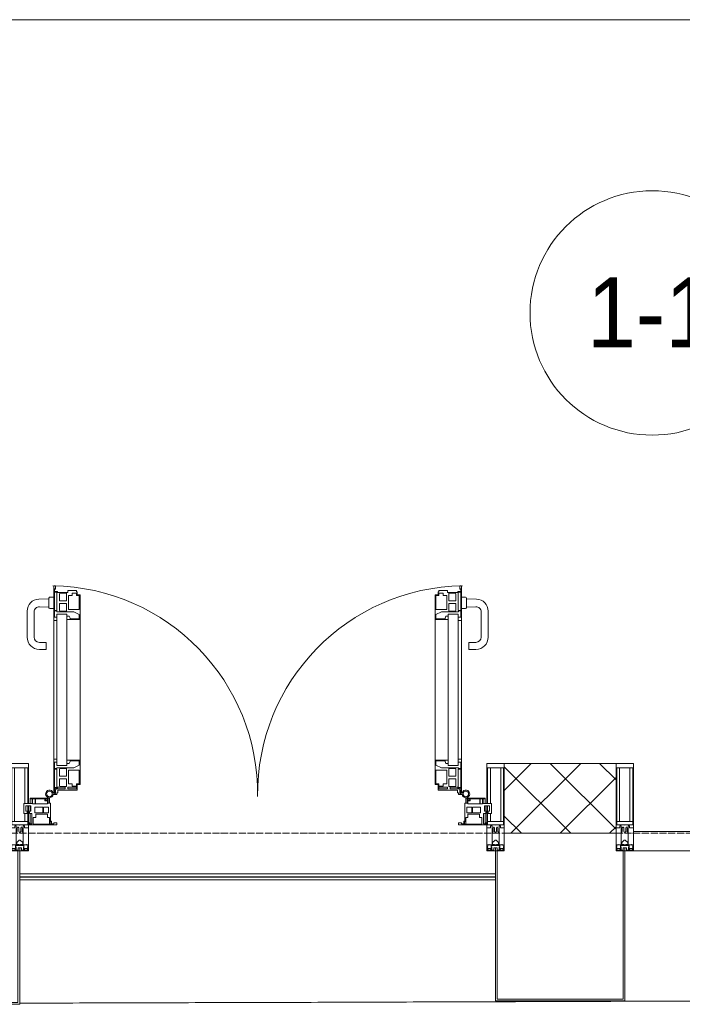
# Model space of a CAD drawing. Header units: millimetres. Extents: x 5617 to 106049, y 7718 to 209339.
# Tile 48 of 63: x 55571 to 57469, y 14910 to 17730. Entities that reach past the tile are written whole.
import ezdxf

# ---------------------------------------------------------------- set-up
doc = ezdxf.new("R2010")
doc.units = ezdxf.units.MM
doc.linetypes.add('ADSK_Линия сетки', pattern=[25, 20, -2.5, 0, -2.5])
for name, color, linetype, lineweight in [('Двери', 7, 'Continuous', 18), ('Импосты витража', 7, 'Continuous', 18), ('Колонны', 7, 'Continuous', 18), ('Марки помещений', 7, 'Continuous', 20), ('Ограждение', 7, 'Continuous', 18), ('Оси', 7, 'Continuous', 9), ('Панели витража', 7, 'Continuous', 18), ('Поручни', 7, 'Continuous', 18), ('Стены разрез', 7, 'Continuous', 40), ('Форма', 7, 'Continuous', 18), ('Элементы узлов', 7, 'Continuous', 18)]:
    doc.layers.add(name, color=color, linetype=linetype, lineweight=lineweight)
doc.styles.add('Arial_3', font='arial.ttf', dxfattribs={"width": 0.9, "height": 200})

# ---------------------------------------------------------------- blocks, each defined once
blk = doc.blocks.new('System Panel - A_PAN_Glass-7508020-МКСС_К4_L18_61_500_')
at = {"layer": 'Панели витража', "color": 253, "lineweight": 5, "true_color": 0xaaaaaa}
for p, q in [((656.25, 55), (-656.25, 55)), ((-656.25, 55), (-656.25, 0)), ((656.25, 0), (656.25, 55)), ((-656.25, 0), (656.25, 0))]:
    blk.add_line(p, q, dxfattribs=at)
blk = doc.blocks.new('A_PAN_ALU_Door_Double - EXT_1_Double_EQ-7506763-МКСС_К4_L18_61_500_')
at = {"layer": 'Двери', "color": 253, "lineweight": 5, "true_color": 0xaaaaaa}
for p, q in [((-575.1, -160.7), (-585.4, -160.7)), ((-583.7, -164.2), (-583.7, -262.2)), ((-581.6, -179.2), (-581.6, -164.2)), ((-581.6, -164.2), (-578.6, -164.2)), ((-578.6, -164.2), (-578.6, -174.5)), ((-575.1, -165.6), (-575.1, -160.7)), ((-572.4, -165.6), (-575.1, -165.6)), ((-572.4, -173.3), (-572.4, -165.6)), ((572.4, -165.6), (575.1, -165.6)), ((572.4, -173.3), (572.4, -165.6)), ((575.1, -160.7), (585.4, -160.7)), ((575.1, -165.6), (575.1, -160.7)), ((581.6, -164.2), (578.6, -164.2)), ((578.6, -164.2), (578.6, -174.5)), ((581.6, -179.2), (581.6, -164.2)), ((583.7, -164.2), (583.7, -262.2)), ((-572.9, -179.2), (-581.6, -179.2)), ((-581.6, -233.4), (-581.6, -180.9)), ((-581.6, -180.9), (-574.6, -180.9)), ((-575.5, -177.5), (-551.3, -177.5)), ((-574.6, -180.9), (-574.6, -233.4)), ((-572.9, -182.2), (-572.9, -179.2)), ((-551.3, -182.2), (-572.9, -182.2)), ((-517.1, -173.3), (-572.4, -173.3)), ((-567.6, -186.7), (-566.1, -184)), ((-567.6, -205.7), (-567.6, -186.7)), ((-566.1, -184), (-547.7, -184)), ((-551.3, -177.5), (-551.3, -182.2)), ((-547.7, -184), (-547.7, -205.7)), ((-543.6, -182.2), (-543.6, -176.7)), ((-543.6, -176.7), (-518.6, -176.7)), ((-518.6, -182.2), (-543.6, -182.2)), ((-541.3, -230.6), (-541.3, -191)), ((-541.3, -191), (-531.2, -191)), ((-531.2, -191), (-531.2, -184.4)), ((-531.2, -184.4), (-518.8, -184.4)), ((-518.8, -184.4), (-518.8, -191)), ((-518.8, -191), (-510.6, -191)), ((-518.6, -176.7), (-518.6, -182.2)), ((-517.1, -189.3), (-517.1, -173.3)), ((-508.2, -189.3), (-517.1, -189.3)), ((-510.6, -191), (-510.6, -230.6)), ((-508.2, -259.2), (-508.2, -189.3)), ((508.2, -189.3), (517.1, -189.3)), ((508.2, -259.2), (508.2, -189.3)), ((510.6, -191), (510.6, -230.6)), ((518.8, -191), (510.6, -191)), ((517.1, -173.3), (572.4, -173.3)), ((517.1, -189.3), (517.1, -173.3)), ((518.6, -176.7), (518.6, -182.2)), ((543.6, -176.7), (518.6, -176.7)), ((518.6, -182.2), (543.6, -182.2)), ((518.8, -184.4), (518.8, -191)), ((531.2, -184.4), (518.8, -184.4)), ((531.2, -191), (531.2, -184.4)), ((541.3, -191), (531.2, -191)), ((541.3, -230.6), (541.3, -191)), ((543.6, -182.2), (543.6, -176.7)), ((547.7, -184), (547.7, -205.7)), ((566.1, -184), (547.7, -184)), ((551.3, -177.5), (551.3, -182.2)), ((575.5, -177.5), (551.3, -177.5)), ((551.3, -182.2), (572.9, -182.2)), ((567.6, -186.7), (566.1, -184)), ((567.6, -205.7), (567.6, -186.7)), ((572.9, -179.2), (581.6, -179.2)), ((572.9, -182.2), (572.9, -179.2)), ((574.6, -180.9), (574.6, -233.4)), ((581.6, -180.9), (574.6, -180.9)), ((581.6, -233.4), (581.6, -180.9)), ((-547.7, -205.7), (-567.6, -205.7)), ((-567.6, -232.6), (-567.6, -213.6)), ((-567.6, -213.6), (-547.7, -213.6)), ((-547.7, -213.6), (-547.7, -235.3)), ((547.7, -205.7), (567.6, -205.7)), ((567.6, -213.6), (547.7, -213.6)), ((547.7, -213.6), (547.7, -235.3)), ((567.6, -232.6), (567.6, -213.6)), ((-583.7, -244.2), (-583.7, -677.3)), ((-574.6, -233.4), (-581.6, -233.4)), ((-581.6, -253.1), (-581.6, -235.1)), ((-581.6, -235.1), (-575.4, -235.1)), ((-574.6, -253.1), (-581.6, -253.1)), ((-575.4, -235.1), (-575.4, -237.1)), ((-575.4, -237.1), (-526.4, -237.1)), ((-574.6, -244.2), (-546, -244.2)), ((-574.6, -244.2), (-574.6, -677.3)), ((-574.6, -262.2), (-574.6, -253.1)), ((-566.1, -235.3), (-567.6, -232.6)), ((-547.7, -235.3), (-566.1, -235.3)), ((-546, -677.3), (-546, -244.2)), ((-539.3, -249.6), (-546, -249.6)), ((-546, -249.6), (-546, -259.2)), ((-510.6, -230.6), (-541.3, -230.6)), ((-537.1, -255.7), (-539.3, -249.6)), ((-526.4, -237.1), (-510.6, -244.7)), ((-510.6, -244.7), (-510.6, -257.7)), ((510.6, -230.6), (541.3, -230.6)), ((526.4, -237.1), (510.6, -244.7)), ((510.6, -244.7), (510.6, -257.7)), ((575.4, -237.1), (526.4, -237.1)), ((537.1, -255.7), (539.3, -249.6)), ((539.3, -249.6), (546, -249.6)), ((546, -677.3), (546, -244.2)), ((574.6, -244.2), (546, -244.2)), ((546, -249.6), (546, -259.2)), ((547.7, -235.3), (566.1, -235.3)), ((566.1, -235.3), (567.6, -232.6)), ((574.6, -233.4), (581.6, -233.4)), ((574.6, -244.2), (574.6, -677.3)), ((574.6, -253.1), (581.6, -253.1)), ((574.6, -262.2), (574.6, -253.1)), ((575.4, -235.1), (575.4, -237.1)), ((581.6, -235.1), (575.4, -235.1)), ((581.6, -253.1), (581.6, -235.1)), ((583.7, -244.2), (583.7, -677.3)), ((-583.7, -262.2), (-574.6, -262.2)), ((-546, -259.2), (-508.2, -259.2)), ((-537.1, -257.7), (-537.1, -255.7)), ((-510.6, -257.7), (-537.1, -257.7)), ((-508.2, -662.3), (-508.2, -259.2)), ((546, -259.2), (508.2, -259.2)), ((508.2, -662.3), (508.2, -259.2)), ((510.6, -257.7), (537.1, -257.7)), ((537.1, -257.7), (537.1, -255.7)), ((583.7, -262.2), (574.6, -262.2)), ((-574.6, -659.3), (-583.7, -659.3)), ((-583.7, -659.3), (-583.7, -758.9)), ((-574.6, -659.3), (-583.7, -659.3)), ((-583.7, -659.3), (-583.7, -758.9)), ((-581.6, -686.5), (-581.6, -668.4)), ((-581.6, -668.4), (-574.6, -668.4)), ((-581.6, -686.5), (-581.6, -668.4)), ((-581.6, -668.4), (-574.6, -668.4)), ((-574.6, -668.4), (-574.6, -659.3)), ((-574.6, -668.4), (-574.6, -659.3)), ((-508.2, -662.3), (-546, -662.3)), ((-546, -662.3), (-546, -672)), ((-508.2, -662.3), (-546, -662.3)), ((-546, -662.3), (-546, -672)), ((-546, -672), (-539.3, -672)), ((-546, -672), (-539.3, -672)), ((-539.3, -672), (-537.1, -665.9)), ((-539.3, -672), (-537.1, -665.9)), ((-537.1, -665.9), (-537.1, -663.8)), ((-537.1, -663.8), (-510.6, -663.8)), ((-537.1, -665.9), (-537.1, -663.8)), ((-537.1, -663.8), (-510.6, -663.8)), ((-510.6, -663.8), (-510.6, -676.8)), ((-510.6, -663.8), (-510.6, -676.8)), ((-508.2, -732.3), (-508.2, -662.3)), ((-508.2, -732.3), (-508.2, -662.3)), ((508.2, -662.3), (546, -662.3)), ((508.2, -732.3), (508.2, -662.3)), ((508.2, -662.3), (546, -662.3)), ((508.2, -732.3), (508.2, -662.3)), ((510.6, -663.8), (510.6, -676.8)), ((537.1, -663.8), (510.6, -663.8)), ((510.6, -663.8), (510.6, -676.8)), ((537.1, -663.8), (510.6, -663.8)), ((537.1, -665.9), (537.1, -663.8)), ((537.1, -665.9), (537.1, -663.8)), ((539.3, -672), (537.1, -665.9)), ((539.3, -672), (537.1, -665.9)), ((546, -672), (539.3, -672)), ((546, -672), (539.3, -672)), ((546, -662.3), (546, -672)), ((546, -662.3), (546, -672)), ((574.6, -659.3), (583.7, -659.3)), ((574.6, -668.4), (574.6, -659.3)), ((574.6, -659.3), (583.7, -659.3)), ((574.6, -668.4), (574.6, -659.3)), ((581.6, -668.4), (574.6, -668.4)), ((581.6, -668.4), (574.6, -668.4)), ((581.6, -686.5), (581.6, -668.4)), ((581.6, -686.5), (581.6, -668.4)), ((583.7, -659.3), (583.7, -758.9)), ((583.7, -659.3), (583.7, -758.9)), ((-575.4, -686.5), (-581.6, -686.5)), ((-575.4, -686.5), (-581.6, -686.5)), ((-581.6, -740.6), (-581.6, -688.2)), ((-581.6, -688.2), (-574.6, -688.2)), ((-581.6, -740.6), (-581.6, -688.2)), ((-581.6, -688.2), (-574.6, -688.2)), ((-526.4, -684.5), (-575.4, -684.5)), ((-575.4, -684.5), (-575.4, -686.5)), ((-526.4, -684.5), (-575.4, -684.5)), ((-575.4, -684.5), (-575.4, -686.5)), ((-574.6, -677.3), (-546, -677.3)), ((-574.6, -688.2), (-574.6, -740.6)), ((-574.6, -688.2), (-574.6, -740.6)), ((-567.6, -688.9), (-566.1, -686.3)), ((-567.6, -688.9), (-566.1, -686.3)), ((-567.6, -708), (-567.6, -688.9)), ((-567.6, -708), (-567.6, -688.9)), ((-566.1, -686.3), (-547.7, -686.3)), ((-566.1, -686.3), (-547.7, -686.3)), ((-547.7, -686.3), (-547.7, -708)), ((-547.7, -686.3), (-547.7, -708)), ((-541.3, -730.5), (-541.3, -691)), ((-541.3, -691), (-510.6, -691)), ((-541.3, -730.5), (-541.3, -691)), ((-541.3, -691), (-510.6, -691)), ((-510.6, -676.8), (-526.4, -684.5)), ((-510.6, -676.8), (-526.4, -684.5)), ((-510.6, -691), (-510.6, -730.6)), ((-510.6, -691), (-510.6, -730.6)), ((510.6, -676.8), (526.4, -684.5)), ((510.6, -676.8), (526.4, -684.5)), ((541.3, -691), (510.6, -691)), ((510.6, -691), (510.6, -730.6)), ((541.3, -691), (510.6, -691)), ((510.6, -691), (510.6, -730.6)), ((526.4, -684.5), (575.4, -684.5)), ((526.4, -684.5), (575.4, -684.5)), ((541.3, -730.5), (541.3, -691)), ((541.3, -730.5), (541.3, -691)), ((574.6, -677.3), (546, -677.3)), ((547.7, -686.3), (547.7, -708)), ((566.1, -686.3), (547.7, -686.3)), ((547.7, -686.3), (547.7, -708)), ((566.1, -686.3), (547.7, -686.3)), ((567.6, -688.9), (566.1, -686.3)), ((567.6, -688.9), (566.1, -686.3)), ((567.6, -708), (567.6, -688.9)), ((567.6, -708), (567.6, -688.9)), ((581.6, -688.2), (574.6, -688.2)), ((574.6, -688.2), (574.6, -740.6)), ((581.6, -688.2), (574.6, -688.2)), ((574.6, -688.2), (574.6, -740.6)), ((575.4, -684.5), (575.4, -686.5)), ((575.4, -684.5), (575.4, -686.5)), ((575.4, -686.5), (581.6, -686.5)), ((575.4, -686.5), (581.6, -686.5)), ((581.6, -740.6), (581.6, -688.2)), ((581.6, -740.6), (581.6, -688.2)), ((-547.7, -708), (-567.6, -708)), ((-547.7, -708), (-567.6, -708)), ((-567.6, -734.8), (-567.6, -715.8)), ((-567.6, -715.8), (-547.7, -715.8)), ((-567.6, -734.8), (-567.6, -715.8)), ((-567.6, -715.8), (-547.7, -715.8)), ((-547.7, -715.8), (-547.7, -737.5)), ((-547.7, -715.8), (-547.7, -737.5)), ((-531.2, -730.5), (-541.3, -730.5)), ((-531.2, -730.5), (-541.3, -730.5)), ((-531.2, -737.1), (-531.2, -730.5)), ((-531.2, -737.1), (-531.2, -730.5)), ((-510.6, -730.6), (-518.8, -730.6)), ((-518.8, -730.6), (-518.8, -737.1)), ((-510.6, -730.6), (-518.8, -730.6)), ((-518.8, -730.6), (-518.8, -737.1)), ((-517.1, -741.8), (-517.1, -732.3)), ((-517.1, -732.3), (-508.2, -732.3)), ((-517.1, -741.8), (-517.1, -732.3)), ((-517.1, -732.3), (-508.2, -732.3)), ((517.1, -732.3), (508.2, -732.3)), ((517.1, -732.3), (508.2, -732.3)), ((510.6, -730.6), (518.8, -730.6)), ((510.6, -730.6), (518.8, -730.6)), ((517.1, -741.8), (517.1, -732.3)), ((517.1, -741.8), (517.1, -732.3)), ((518.8, -730.6), (518.8, -737.1)), ((518.8, -730.6), (518.8, -737.1)), ((531.2, -730.5), (541.3, -730.5)), ((531.2, -737.1), (531.2, -730.5)), ((531.2, -730.5), (541.3, -730.5)), ((531.2, -737.1), (531.2, -730.5)), ((547.7, -708), (567.6, -708)), ((547.7, -708), (567.6, -708)), ((567.6, -715.8), (547.7, -715.8)), ((547.7, -715.8), (547.7, -737.5)), ((567.6, -715.8), (547.7, -715.8)), ((547.7, -715.8), (547.7, -737.5)), ((567.6, -734.8), (567.6, -715.8)), ((567.6, -734.8), (567.6, -715.8)), ((-583.7, -758.9), (-578.6, -758.9)), ((-583.7, -758.9), (-578.6, -758.9)), ((-574.6, -740.6), (-581.6, -740.6)), ((-574.6, -740.6), (-581.6, -740.6)), ((-581.6, -750.3), (-581.6, -742.3)), ((-581.6, -742.3), (-572.9, -742.3)), ((-581.6, -750.3), (-581.6, -742.3)), ((-581.6, -742.3), (-572.9, -742.3)), ((-579.8, -750.3), (-581.6, -750.3)), ((-579.8, -750.3), (-581.6, -750.3)), ((-578.6, -748.9), (-579.8, -748.9)), ((-579.8, -748.9), (-579.8, -750.3)), ((-578.6, -748.9), (-579.8, -748.9)), ((-579.8, -748.9), (-579.8, -750.3)), ((-578.6, -758.9), (-578.6, -748.9)), ((-578.6, -758.9), (-578.6, -748.9)), ((-572.9, -742.3), (-572.9, -739.3)), ((-572.9, -739.3), (-543.6, -739.3)), ((-572.9, -742.3), (-572.9, -739.3)), ((-572.9, -739.3), (-543.6, -739.3)), ((-566.1, -737.5), (-567.6, -734.8)), ((-566.1, -737.5), (-567.6, -734.8)), ((-547.7, -737.5), (-566.1, -737.5)), ((-547.7, -737.5), (-566.1, -737.5)), ((-543.6, -739.3), (-543.6, -744.8)), ((-543.6, -739.3), (-543.6, -744.8)), ((-543.6, -744.8), (-518.6, -744.8)), ((-543.6, -744.8), (-518.6, -744.8)), ((-518.8, -737.1), (-531.2, -737.1)), ((-518.8, -737.1), (-531.2, -737.1)), ((-518.6, -744.8), (-518.6, -741.8)), ((-518.6, -741.8), (-517.1, -741.8)), ((-518.6, -744.8), (-518.6, -741.8)), ((-518.6, -741.8), (-517.1, -741.8)), ((518.6, -741.8), (517.1, -741.8)), ((518.6, -741.8), (517.1, -741.8)), ((518.6, -744.8), (518.6, -741.8)), ((518.6, -744.8), (518.6, -741.8)), ((543.6, -744.8), (518.6, -744.8)), ((543.6, -744.8), (518.6, -744.8)), ((518.8, -737.1), (531.2, -737.1)), ((518.8, -737.1), (531.2, -737.1)), ((543.6, -739.3), (543.6, -744.8)), ((572.9, -739.3), (543.6, -739.3)), ((543.6, -739.3), (543.6, -744.8)), ((572.9, -739.3), (543.6, -739.3)), ((547.7, -737.5), (566.1, -737.5)), ((547.7, -737.5), (566.1, -737.5)), ((566.1, -737.5), (567.6, -734.8)), ((566.1, -737.5), (567.6, -734.8)), ((572.9, -742.3), (572.9, -739.3)), ((572.9, -742.3), (572.9, -739.3)), ((581.6, -742.3), (572.9, -742.3)), ((581.6, -742.3), (572.9, -742.3)), ((574.6, -740.6), (581.6, -740.6)), ((574.6, -740.6), (581.6, -740.6)), ((578.6, -748.9), (579.8, -748.9)), ((578.6, -758.9), (578.6, -748.9)), ((578.6, -748.9), (579.8, -748.9)), ((578.6, -758.9), (578.6, -748.9)), ((583.7, -758.9), (578.6, -758.9)), ((583.7, -758.9), (578.6, -758.9)), ((579.8, -748.9), (579.8, -750.3)), ((579.8, -748.9), (579.8, -750.3)), ((579.8, -750.3), (581.6, -750.3)), ((579.8, -750.3), (581.6, -750.3)), ((581.6, -750.3), (581.6, -742.3)), ((581.6, -750.3), (581.6, -742.3))]:
    blk.add_line(p, q, dxfattribs=at)
at = {"layer": 'Двери', "lineweight": 5}
for p, q in [((-625.1, -576.5), (-605.1, -576.5)), ((-605.1, -576.5), (-605.1, -596.5)), ((625.1, -576.5), (605.1, -576.5)), ((605.1, -576.5), (605.1, -596.5)), ((-660.1, -685.7), (-660.1, -611.5)), ((-640.1, -611.5), (-640.1, -683.8)), ((-605.1, -596.5), (-625.1, -596.5)), ((605.1, -596.5), (625.1, -596.5)), ((640.1, -611.5), (640.1, -683.8)), ((660.1, -685.7), (660.1, -611.5)), ((-624.5, -698.8), (-597.6, -697.7)), ((-597.6, -723.5), (-597.6, -696)), ((-595.1, -693.5), (-583.6, -693.5)), ((595.1, -693.5), (583.6, -693.5)), ((597.6, -723.5), (597.6, -696)), ((624.5, -698.8), (597.6, -697.7)), ((-597.6, -721.7), (-626.4, -720.7)), ((-583.6, -726), (-595.1, -726)), ((583.6, -726), (595.1, -726)), ((597.6, -721.7), (626.4, -720.7))]:
    blk.add_line(p, q, dxfattribs=at)
at = {"layer": 'Двери', "color": 253, "lineweight": 5, "true_color": 0xaaaaaa}
for centre, radius, start, end in [((-596.2, -162.7), 11, 9.9716, 343.953), ((-596.2, -162.6), 8, 90, 270), ((-596.2, -162.6), 8, 270, 90), ((-583.7, -166.3), 2.03, 90, 163.9279), ((583.7, -166.3), 2.03, 16.0721, 90), ((596.2, -162.7), 11, 196.047, 170.0284), ((596.2, -162.6), 8, 90, 270), ((596.2, -162.6), 8, 270, 90), ((-575.5, -174.5), 3, 180, 270), ((575.5, -174.5), 3, 270, 0)]:
    blk.add_arc(centre, radius, start, end, dxfattribs=at)
at = {"layer": 'Двери', "color": 254, "lineweight": 5, "true_color": 0xd4d4d4}
for centre, start, end in [((-596.2, -162.6), 270.9387, 0.704), ((596.2, -162.6), 179.296, 269.0613)]:
    blk.add_arc(centre, 596.2, start, end, dxfattribs=at)
at = {"layer": 'Двери', "lineweight": 5}
for centre, radius, start, end in [((-625.1, -611.5), 35, 90, 180), ((625.1, -611.5), 35, 0, 90), ((-625.1, -611.5), 15, 90, 180), ((625.1, -611.5), 15, 0, 90), ((-625.1, -685.7), 35, 180, 267.8055), ((-625.1, -683.8), 15, 180, 272.1944), ((-595.1, -696), 2.5, 90, 180), ((595.1, -696), 2.5, 0, 90), ((625.1, -683.8), 15, 267.8056, 0), ((625.1, -685.7), 35, 272.1945, 0), ((-595.1, -723.5), 2.5, 180, 270), ((595.1, -723.5), 2.5, 270, 0)]:
    blk.add_arc(centre, radius, start, end, dxfattribs=at)
at = {"layer": 'Панели витража', "color": 253, "lineweight": 5, "true_color": 0xaaaaaa}
for p, q in [((-654.3, -79.5), (-654.3, -74.5)), ((-654.3, -74.5), (-575.3, -74.5)), ((-652.8, -79.5), (-654.3, -79.5)), ((-652.8, -76.7), (-652.8, -79.5)), ((-646.3, -76.7), (-652.8, -76.7)), ((-651.2, -76.7), (-651.2, -106.6)), ((-646.3, -106.6), (-646.3, -76.7)), ((-592, -76.3), (-642.4, -76.3)), ((-642.4, -76.3), (-642.4, -95.5)), ((-596.2, -95.5), (-596.2, -76.2)), ((-595, -83.1), (-592, -83.1)), ((-595, -88.2), (-595, -83.1)), ((-592, -83.1), (-592, -76.3)), ((-590.3, -76.5), (-590.3, -84.8)), ((-583.9, -76.5), (-590.3, -76.5)), ((-583.9, -79.5), (-583.9, -76.5)), ((-575.3, -79.5), (-583.9, -79.5)), ((-575.3, -74.5), (-575.3, -79.5)), ((575.3, -74.5), (654.3, -74.5)), ((575.3, -79.5), (575.3, -74.5)), ((583.9, -79.5), (575.3, -79.5)), ((583.9, -76.5), (583.9, -79.5)), ((590.3, -76.5), (583.9, -76.5)), ((590.3, -84.8), (590.3, -76.5)), ((592, -76.3), (592, -83.1)), ((642.4, -76.3), (592, -76.3)), ((592, -83.1), (595, -83.1)), ((595, -83.1), (595, -88.2)), ((596.2, -76.2), (596.2, -95.5)), ((642.4, -95.5), (642.4, -76.3)), ((646.3, -76.7), (646.3, -106.6)), ((652.8, -76.7), (646.3, -76.7)), ((651.2, -106.6), (651.2, -76.7)), ((652.8, -79.5), (652.8, -76.7)), ((654.3, -79.5), (652.8, -79.5)), ((654.3, -74.5), (654.3, -79.5)), ((-669.2, -106.6), (-660.2, -106.6)), ((-669.2, -135.1), (-669.2, -106.6)), ((-660.2, -106.6), (-660.2, -110.1)), ((-660.2, -110.1), (-653.3, -110.1)), ((-653.3, -106.6), (-646.3, -106.6)), ((-653.3, -110.1), (-653.3, -106.6)), ((-642.4, -95.5), (-635.3, -95.5)), ((-637.8, -108.8), (-637.8, -125)), ((-615.2, -108.8), (-637.8, -108.8)), ((-635.3, -95.5), (-635.3, -105)), ((-635.3, -105), (-602.1, -105)), ((-615.2, -125), (-615.2, -108.8)), ((-613, -108.8), (-613, -125)), ((-598.7, -108.8), (-613, -108.8)), ((-602.1, -95.5), (-595.8, -95.5)), ((-602.1, -105), (-602.1, -95.5)), ((-598.7, -125), (-598.7, -108.8)), ((-595.8, -89), (-595, -88.2)), ((-595.8, -95.5), (-595.8, -89)), ((-593.3, -84.8), (-593.3, -136.5)), ((-590.3, -84.8), (-593.3, -84.8)), ((593.3, -84.8), (590.3, -84.8)), ((593.3, -136.5), (593.3, -84.8)), ((595, -88.2), (595.8, -89)), ((595.8, -89), (595.8, -95.5)), ((595.8, -95.5), (602.1, -95.5)), ((598.7, -108.8), (598.7, -125)), ((613, -108.8), (598.7, -108.8)), ((602.1, -95.5), (602.1, -105)), ((602.1, -105), (635.3, -105)), ((613, -125), (613, -108.8)), ((615.2, -108.8), (615.2, -125)), ((637.8, -108.8), (615.2, -108.8)), ((635.3, -95.5), (642.4, -95.5)), ((635.3, -105), (635.3, -95.5)), ((637.8, -125), (637.8, -108.8)), ((646.3, -106.6), (653.3, -106.6)), ((653.3, -106.6), (653.3, -110.1)), ((653.3, -110.1), (660.2, -110.1)), ((660.2, -106.6), (669.2, -106.6)), ((660.2, -110.1), (660.2, -106.6)), ((669.2, -106.6), (669.2, -135.1)), ((-645.9, -135.1), (-669.2, -135.1)), ((-664.2, -113.4), (-664.2, -128.4)), ((-649.2, -113.4), (-664.2, -113.4)), ((-664.2, -128.4), (-649.2, -128.4)), ((-651.2, -113.4), (-651.2, -128.4)), ((-651.2, -135.1), (-651.2, -148.5)), ((-649.2, -128.4), (-649.2, -113.4)), ((-645.9, -148.5), (-645.9, -135.1)), ((-644.3, -134.5), (-644.3, -148.2)), ((-637.3, -134.5), (-644.3, -134.5)), ((-637.8, -125), (-615.2, -125)), ((-637.3, -148.2), (-637.3, -134.5)), ((-635.9, -134.2), (-635.9, -148.4)), ((-601.9, -134.2), (-635.9, -134.2)), ((-613, -125), (-598.7, -125)), ((-601.9, -142.8), (-601.9, -134.2)), ((-600.3, -136.5), (-600.3, -150)), ((-593.3, -136.5), (-600.3, -136.5)), ((-596.2, -150), (-596.2, -136.5)), ((600.3, -136.5), (593.3, -136.5)), ((596.2, -136.5), (596.2, -150)), ((598.7, -125), (613, -125)), ((600.3, -150), (600.3, -136.5)), ((635.9, -134.2), (601.9, -134.2)), ((601.9, -134.2), (601.9, -142.8)), ((615.2, -125), (637.8, -125)), ((635.9, -148.4), (635.9, -134.2)), ((637.3, -134.5), (637.3, -148.2)), ((644.3, -134.5), (637.3, -134.5)), ((644.3, -148.2), (644.3, -134.5)), ((645.9, -135.1), (645.9, -148.5)), ((669.2, -135.1), (645.9, -135.1)), ((649.2, -113.4), (649.2, -128.4)), ((664.2, -113.4), (649.2, -113.4)), ((649.2, -128.4), (664.2, -128.4)), ((651.2, -128.4), (651.2, -113.4)), ((651.2, -148.5), (651.2, -135.1)), ((664.2, -128.4), (664.2, -113.4)), ((-651.2, -148.5), (-645.9, -148.5)), ((-651.2, -150), (-651.2, -148.5)), ((-600.3, -150), (-651.2, -150)), ((-644.3, -148.2), (-637.3, -148.2)), ((-635.9, -148.4), (-608.9, -148.4)), ((-608.9, -142.8), (-601.9, -142.8)), ((-608.9, -148.4), (-608.9, -142.8)), ((-607.5, -144.4), (-607.5, -148.7)), ((-601.5, -144.4), (-607.5, -144.4)), ((-607.5, -148.7), (-601.5, -148.7)), ((-601.5, -148.7), (-601.5, -144.4)), ((-600.3, -150), (-596.2, -150)), ((596.2, -150), (600.3, -150)), ((651.2, -150), (600.3, -150)), ((601.5, -144.4), (601.5, -148.7)), ((607.5, -144.4), (601.5, -144.4)), ((601.5, -148.7), (607.5, -148.7)), ((601.9, -142.8), (608.9, -142.8)), ((607.5, -148.7), (607.5, -144.4)), ((608.9, -142.8), (608.9, -148.4)), ((608.9, -148.4), (635.9, -148.4)), ((637.3, -148.2), (644.3, -148.2)), ((645.9, -148.5), (651.2, -148.5)), ((651.2, -148.5), (651.2, -150))]:
    blk.add_line(p, q, dxfattribs=at)
blk = doc.blocks.new('Rectangular Mullion - 50Wx250H-V46-МКСС_К4_L18_61_500_')
at = {"layer": 'Элементы узлов', "color": 253, "lineweight": 5, "true_color": 0xaaaaaa}
for p, q in [((-25, 65.2), (-25, 250)), ((-25, 250), (0, 250)), ((-23, 237.3), (0, 237.3)), ((-23, 237.3), (-23, 73.6)), ((-14.9, 84), (-14.9, 237.3)), ((25, 250), (0, 250)), ((23, 237.3), (0, 237.3)), ((14.9, 135.1), (14.9, 237.3)), ((23, 237.3), (23, 135.1)), ((25, 135.1), (25, 250)), ((23, 128.4), (23, 113.4)), ((25, 113.4), (25, 128.4)), ((14.9, 84), (14.9, 106.6)), ((23, 110.1), (23, 73.6)), ((25, 65.2), (25, 110.1)), ((-14, 65.2), (-25, 65.2)), ((0, 84), (-23, 84)), ((-0.5, 73.6), (-23, 73.6)), ((-14, 71.3), (-14, 65.2)), ((-10, 71.3), (-14, 71.3)), ((-10, 53), (-10, 71.3)), ((-7, 65.2), (-5.9, 67.3)), ((-7, 65.2), (-7, 54.7)), ((-4.1, 67.3), (-5.9, 67.3)), ((-4.1, 67.3), (-2.9, 65.1)), ((-2.9, 65.1), (-2.9, 54.6)), ((0, 84), (23, 84)), ((0.5, 73.6), (23, 73.6)), ((4.1, 67.3), (2.9, 65.1)), ((2.9, 65.1), (2.9, 54.6)), ((4.1, 67.3), (5.9, 67.3)), ((7, 65.2), (5.9, 67.3)), ((7, 65.2), (7, 54.7)), ((10, 71.3), (14, 71.3)), ((10, 53), (10, 71.3)), ((14, 71.3), (14, 65.2)), ((14, 65.2), (25, 65.2)), ((-8.7, 53), (-10, 53)), ((-10, 53), (-10, 17)), ((-8.7, 53), (-7, 54.7)), ((-8.5, 23), (-1.5, 30)), ((-1.3, 53), (-2.9, 54.6)), ((-1.5, 30), (0, 30)), ((0, 53), (-1.3, 53)), ((0, 53), (1.3, 53)), ((1.5, 30), (0, 30)), ((1.3, 53), (2.9, 54.6)), ((8.5, 23), (1.5, 30)), ((8.7, 53), (7, 54.7)), ((8.7, 53), (10, 53)), ((10, 53), (10, 17)), ((-23.8, 14.6), (-25, 14.2)), ((-25, 0), (-25, 14.2)), ((-22.3, 17), (-23.8, 17)), ((-23.8, 17), (-23.8, 14.6)), ((-22.5, 10.6), (-23.8, 14.6)), ((-22.5, 10.6), (-23.7, 9.9)), ((-23.7, 1.3), (-23.7, 9.9)), ((-23.7, 1.3), (-11.8, 1.3)), ((-23.2, 10.2), (-22.5, 8)), ((-22.5, 8), (-22.5, 4.5)), ((-21.3, 4.5), (-22.5, 4.5)), ((-22.3, 17), (-22.3, 16)), ((-22.3, 16), (-21.3, 16)), ((-19, 17.6), (-21.3, 16)), ((-21.3, 4.5), (-21.3, 6.5)), ((-21.3, 6.5), (-14.2, 6.5)), ((-18.4, 16.6), (-19, 17.6)), ((-7.4, 16.6), (-18.4, 16.6)), ((-14.2, 6.5), (-14.2, 4.5)), ((-13.2, 4.5), (-14.2, 4.5)), ((-13.2, 4.5), (-12.2, 7.2)), ((-12.7, 7.6), (-11.3, 11.4)), ((-12.7, 7.6), (-11.8, 6.9)), ((-12.2, 9), (-12.2, 14.8)), ((-12.2, 14.8), (0, 14.8)), ((-11.8, 1.3), (-11.8, 6.9)), ((-10.5, 11.2), (-11.3, 11.4)), ((-10.5, 1.5), (-10.5, 11.2)), ((-4.8, 1.5), (-10.5, 1.5)), ((-10, 17), (-7.5, 17)), ((-8.5, 18.5), (-8.5, 23)), ((-7.5, 18.5), (-8.5, 18.5)), ((-7.5, 17), (-7.5, 18.5)), ((-7.4, 18), (-7.4, 16.6)), ((-2.6, 18), (-7.4, 18)), ((0, 8), (-4.8, 8)), ((-4.8, 1.5), (-4.8, 8)), ((-2.6, 18), (-2.6, 16.8)), ((-2.6, 16.8), (0, 16.8)), ((2.6, 16.8), (0, 16.8)), ((0, 14.8), (0, 16.8)), ((0, 14.8), (0, 16.8)), ((12.2, 14.8), (0, 14.8)), ((0, 0), (0, 8)), ((0, 8), (4.8, 8)), ((0, 0), (0, 8)), ((2.6, 18), (2.6, 16.8)), ((2.6, 18), (7.4, 18)), ((4.8, 1.5), (4.8, 8)), ((4.8, 1.5), (10.5, 1.5)), ((7.4, 18), (7.4, 16.6)), ((7.4, 16.6), (18.4, 16.6)), ((7.5, 18.5), (8.5, 18.5)), ((7.5, 17), (7.5, 18.5)), ((10, 17), (7.5, 17)), ((8.5, 18.5), (8.5, 23)), ((10.5, 11.2), (11.3, 11.4)), ((10.5, 1.5), (10.5, 11.2)), ((12.7, 7.6), (11.3, 11.4)), ((12.7, 7.6), (11.8, 6.9)), ((11.8, 1.3), (11.8, 6.9)), ((23.7, 1.3), (11.8, 1.3)), ((12.2, 9), (12.2, 14.8)), ((13.2, 4.5), (12.2, 7.2)), ((13.2, 4.5), (14.2, 4.5)), ((21.3, 6.5), (14.2, 6.5)), ((14.2, 6.5), (14.2, 4.5)), ((18.4, 16.6), (19, 17.6)), ((19, 17.6), (21.3, 16)), ((22.3, 16), (21.3, 16)), ((21.3, 4.5), (21.3, 6.5)), ((21.3, 4.5), (22.5, 4.5)), ((22.3, 17), (22.3, 16)), ((22.3, 17), (23.8, 17)), ((22.5, 10.6), (23.8, 14.6)), ((22.5, 10.6), (23.7, 9.9)), ((23.2, 10.2), (22.5, 8)), ((22.5, 8), (22.5, 4.5)), ((23.7, 1.3), (23.7, 9.9)), ((23.8, 17), (23.8, 14.6)), ((23.8, 14.6), (25, 14.2)), ((25, 0), (25, 14.2)), ((-25, 0), (0, 0)), ((25, 0), (0, 0))]:
    blk.add_line(p, q, dxfattribs=at)
for centre, start, end in [((-0.5, 73.1), 360, 90), ((0.5, 73.1), 90, 180)]:
    blk.add_arc(centre, 0.5, start, end, dxfattribs=at)
blk = doc.blocks.new('Rectangular Mullion - R_StandardFrame_50Wx250H-V47-МКСС_К4_L18_61_500_')
at = {"layer": 'Импосты витража', "color": 253, "lineweight": 5, "true_color": 0xaaaaaa}
for p, q in [((-25, -250), (-25, 0)), ((-25, 0), (-5, 0)), ((0, 0), (25, 0)), ((25, 0), (25, -110.1)), ((25, -113.4), (25, -128.4)), ((25, -135.1), (25, -250)), ((25, -250), (-25, -250))]:
    blk.add_line(p, q, dxfattribs=at)
blk = doc.blocks.new('Rectangular Mullion - 50Wx250H-V48-МКСС_К4_L18_61_500_')
at = {"layer": 'Элементы узлов', "color": 253, "lineweight": 5, "true_color": 0xaaaaaa}
for p, q in [((-25, 135.1), (-25, 250)), ((-25, 250), (0, 250)), ((-23, 237.3), (0, 237.3)), ((-23, 237.3), (-23, 135.1)), ((-14.9, 135.1), (-14.9, 237.3)), ((25, 250), (0, 250)), ((23, 237.3), (0, 237.3)), ((14.9, 84), (14.9, 237.3)), ((23, 237.3), (23, 73.6)), ((25, 65.2), (25, 250)), ((-25, 113.4), (-25, 128.4)), ((-23, 128.4), (-23, 113.4)), ((-25, 65.2), (-25, 110.1)), ((-23, 110.1), (-23, 73.6)), ((-14.9, 84), (-14.9, 106.6)), ((-14, 65.2), (-25, 65.2)), ((0, 84), (-23, 84)), ((-0.5, 73.6), (-23, 73.6)), ((-14, 71.3), (-14, 65.2)), ((-10, 71.3), (-14, 71.3)), ((-10, 53), (-10, 71.3)), ((-7, 65.2), (-5.9, 67.3)), ((-7, 65.2), (-7, 54.7)), ((-4.1, 67.3), (-5.9, 67.3)), ((-4.1, 67.3), (-2.9, 65.1)), ((-2.9, 65.1), (-2.9, 54.6)), ((0, 84), (23, 84)), ((0.5, 73.6), (23, 73.6)), ((4.1, 67.3), (2.9, 65.1)), ((2.9, 65.1), (2.9, 54.6)), ((4.1, 67.3), (5.9, 67.3)), ((7, 65.2), (5.9, 67.3)), ((7, 65.2), (7, 54.7)), ((10, 71.3), (14, 71.3)), ((10, 53), (10, 71.3)), ((14, 71.3), (14, 65.2)), ((14, 65.2), (25, 65.2)), ((-8.7, 53), (-10, 53)), ((-10, 53), (-10, 17)), ((-8.7, 53), (-7, 54.7)), ((-8.5, 23), (-1.5, 30)), ((-1.3, 53), (-2.9, 54.6)), ((-1.5, 30), (0, 30)), ((0, 53), (-1.3, 53)), ((0, 53), (1.3, 53)), ((1.5, 30), (0, 30)), ((1.3, 53), (2.9, 54.6)), ((8.5, 23), (1.5, 30)), ((8.7, 53), (7, 54.7)), ((8.7, 53), (10, 53)), ((10, 53), (10, 17)), ((-23.8, 14.6), (-25, 14.2)), ((-25, 0), (-25, 14.2)), ((-22.3, 17), (-23.8, 17)), ((-23.8, 17), (-23.8, 14.6)), ((-22.5, 10.6), (-23.8, 14.6)), ((-22.5, 10.6), (-23.7, 9.9)), ((-23.7, 1.3), (-23.7, 9.9)), ((-23.7, 1.3), (-11.8, 1.3)), ((-23.2, 10.2), (-22.5, 8)), ((-22.5, 8), (-22.5, 4.5)), ((-21.3, 4.5), (-22.5, 4.5)), ((-22.3, 17), (-22.3, 16)), ((-22.3, 16), (-21.3, 16)), ((-19, 17.6), (-21.3, 16)), ((-21.3, 4.5), (-21.3, 6.5)), ((-21.3, 6.5), (-14.2, 6.5)), ((-18.4, 16.6), (-19, 17.6)), ((-7.4, 16.6), (-18.4, 16.6)), ((-14.2, 6.5), (-14.2, 4.5)), ((-13.2, 4.5), (-14.2, 4.5)), ((-13.2, 4.5), (-12.2, 7.2)), ((-12.7, 7.6), (-11.3, 11.4)), ((-12.7, 7.6), (-11.8, 6.9)), ((-12.2, 9), (-12.2, 14.8)), ((-12.2, 14.8), (0, 14.8)), ((-11.8, 1.3), (-11.8, 6.9)), ((-10.5, 11.2), (-11.3, 11.4)), ((-10.5, 1.5), (-10.5, 11.2)), ((-4.8, 1.5), (-10.5, 1.5)), ((-10, 17), (-7.5, 17)), ((-8.5, 18.5), (-8.5, 23)), ((-7.5, 18.5), (-8.5, 18.5)), ((-7.5, 17), (-7.5, 18.5)), ((-7.4, 18), (-7.4, 16.6)), ((-2.6, 18), (-7.4, 18)), ((0, 8), (-4.8, 8)), ((-4.8, 1.5), (-4.8, 8)), ((-2.6, 18), (-2.6, 16.8)), ((-2.6, 16.8), (0, 16.8)), ((2.6, 16.8), (0, 16.8)), ((0, 14.8), (0, 16.8)), ((0, 14.8), (0, 16.8)), ((12.2, 14.8), (0, 14.8)), ((0, 0), (0, 8)), ((0, 8), (4.8, 8)), ((0, 0), (0, 8)), ((2.6, 18), (2.6, 16.8)), ((2.6, 18), (7.4, 18)), ((4.8, 1.5), (4.8, 8)), ((4.8, 1.5), (10.5, 1.5)), ((7.4, 18), (7.4, 16.6)), ((7.4, 16.6), (18.4, 16.6)), ((7.5, 18.5), (8.5, 18.5)), ((7.5, 17), (7.5, 18.5)), ((10, 17), (7.5, 17)), ((8.5, 18.5), (8.5, 23)), ((10.5, 11.2), (11.3, 11.4)), ((10.5, 1.5), (10.5, 11.2)), ((12.7, 7.6), (11.3, 11.4)), ((12.7, 7.6), (11.8, 6.9)), ((11.8, 1.3), (11.8, 6.9)), ((23.7, 1.3), (11.8, 1.3)), ((12.2, 9), (12.2, 14.8)), ((13.2, 4.5), (12.2, 7.2)), ((13.2, 4.5), (14.2, 4.5)), ((21.3, 6.5), (14.2, 6.5)), ((14.2, 6.5), (14.2, 4.5)), ((18.4, 16.6), (19, 17.6)), ((19, 17.6), (21.3, 16)), ((22.3, 16), (21.3, 16)), ((21.3, 4.5), (21.3, 6.5)), ((21.3, 4.5), (22.5, 4.5)), ((22.3, 17), (22.3, 16)), ((22.3, 17), (23.8, 17)), ((22.5, 10.6), (23.8, 14.6)), ((22.5, 10.6), (23.7, 9.9)), ((23.2, 10.2), (22.5, 8)), ((22.5, 8), (22.5, 4.5)), ((23.7, 1.3), (23.7, 9.9)), ((23.8, 17), (23.8, 14.6)), ((23.8, 14.6), (25, 14.2)), ((25, 0), (25, 14.2)), ((-25, 0), (0, 0)), ((25, 0), (0, 0))]:
    blk.add_line(p, q, dxfattribs=at)
for centre, start, end in [((-0.5, 73.1), 360, 90), ((0.5, 73.1), 90, 180)]:
    blk.add_arc(centre, 0.5, start, end, dxfattribs=at)
blk = doc.blocks.new('Rectangular Mullion - R_StandardFrame_50Wx250H-V49-МКСС_К4_L18_61_500_')
at = {"layer": 'Импосты витража', "color": 253, "lineweight": 5, "true_color": 0xaaaaaa}
for p, q in [((-25, -110.1), (-25, 0)), ((-25, 0), (0, 0)), ((5, 0), (25, 0)), ((25, 0), (25, -250)), ((-25, -128.4), (-25, -113.4)), ((-25, -250), (-25, -135.1)), ((25, -250), (-25, -250))]:
    blk.add_line(p, q, dxfattribs=at)
blk = doc.blocks.new('Rectangular Mullion - 50Wx250H-2623690-МКСС_К4_L18_61_500_')
at = {"layer": 'Элементы узлов', "color": 253, "lineweight": 5, "true_color": 0xaaaaaa}
for p, q in [((-25, 65.2), (-25, 250)), ((-25, 250), (0, 250)), ((-23, 237.3), (0, 237.3)), ((-23, 237.3), (-23, 73.6)), ((-14.9, 84), (-14.9, 237.3)), ((25, 250), (0, 250)), ((23, 237.3), (0, 237.3)), ((14.9, 84), (14.9, 237.3)), ((23, 237.3), (23, 73.6)), ((25, 65.2), (25, 250)), ((-14, 65.2), (-25, 65.2)), ((0, 84), (-23, 84)), ((-0.5, 73.6), (-23, 73.6)), ((-14, 71.3), (-14, 65.2)), ((-10, 71.3), (-14, 71.3)), ((-10, 53), (-10, 71.3)), ((-7, 65.2), (-5.9, 67.3)), ((-7, 65.2), (-7, 54.7)), ((-4.1, 67.3), (-5.9, 67.3)), ((-4.1, 67.3), (-2.9, 65.1)), ((-2.9, 65.1), (-2.9, 54.6)), ((0, 84), (23, 84)), ((0.5, 73.6), (23, 73.6)), ((4.1, 67.3), (2.9, 65.1)), ((2.9, 65.1), (2.9, 54.6)), ((4.1, 67.3), (5.9, 67.3)), ((7, 65.2), (5.9, 67.3)), ((7, 65.2), (7, 54.7)), ((10, 71.3), (14, 71.3)), ((10, 53), (10, 71.3)), ((14, 71.3), (14, 65.2)), ((14, 65.2), (25, 65.2)), ((-8.7, 53), (-10, 53)), ((-10, 53), (-10, 17)), ((-8.7, 53), (-7, 54.7)), ((-8.5, 23), (-1.5, 30)), ((-1.3, 53), (-2.9, 54.6)), ((-1.5, 30), (0, 30)), ((0, 53), (-1.3, 53)), ((0, 53), (1.3, 53)), ((1.5, 30), (0, 30)), ((1.3, 53), (2.9, 54.6)), ((8.5, 23), (1.5, 30)), ((8.7, 53), (7, 54.7)), ((8.7, 53), (10, 53)), ((10, 53), (10, 17)), ((-23.8, 14.6), (-25, 14.2)), ((-25, 0), (-25, 14.2)), ((-22.3, 17), (-23.8, 17)), ((-23.8, 17), (-23.8, 14.6)), ((-22.5, 10.6), (-23.8, 14.6)), ((-22.5, 10.6), (-23.7, 9.9)), ((-23.7, 1.3), (-23.7, 9.9)), ((-23.7, 1.3), (-11.8, 1.3)), ((-23.2, 10.2), (-22.5, 8)), ((-22.5, 8), (-22.5, 4.5)), ((-21.3, 4.5), (-22.5, 4.5)), ((-22.3, 17), (-22.3, 16)), ((-22.3, 16), (-21.3, 16)), ((-19, 17.6), (-21.3, 16)), ((-21.3, 4.5), (-21.3, 6.5)), ((-21.3, 6.5), (-14.2, 6.5)), ((-18.4, 16.6), (-19, 17.6)), ((-7.4, 16.6), (-18.4, 16.6)), ((-14.2, 6.5), (-14.2, 4.5)), ((-13.2, 4.5), (-14.2, 4.5)), ((-13.2, 4.5), (-12.2, 7.2)), ((-12.7, 7.6), (-11.3, 11.4)), ((-12.7, 7.6), (-11.8, 6.9)), ((-12.2, 9), (-12.2, 14.8)), ((-12.2, 14.8), (0, 14.8)), ((-11.8, 1.3), (-11.8, 6.9)), ((-10.5, 11.2), (-11.3, 11.4)), ((-10.5, 1.5), (-10.5, 11.2)), ((-4.8, 1.5), (-10.5, 1.5)), ((-10, 17), (-7.5, 17)), ((-8.5, 18.5), (-8.5, 23)), ((-7.5, 18.5), (-8.5, 18.5)), ((-7.5, 17), (-7.5, 18.5)), ((-7.4, 18), (-7.4, 16.6)), ((-2.6, 18), (-7.4, 18)), ((0, 8), (-4.8, 8)), ((-4.8, 1.5), (-4.8, 8)), ((-2.6, 18), (-2.6, 16.8)), ((-2.6, 16.8), (0, 16.8)), ((2.6, 16.8), (0, 16.8)), ((0, 14.8), (0, 16.8)), ((0, 14.8), (0, 16.8)), ((12.2, 14.8), (0, 14.8)), ((0, 0), (0, 8)), ((0, 8), (4.8, 8)), ((0, 0), (0, 8)), ((2.6, 18), (2.6, 16.8)), ((2.6, 18), (7.4, 18)), ((4.8, 1.5), (4.8, 8)), ((4.8, 1.5), (10.5, 1.5)), ((7.4, 18), (7.4, 16.6)), ((7.4, 16.6), (18.4, 16.6)), ((7.5, 18.5), (8.5, 18.5)), ((7.5, 17), (7.5, 18.5)), ((10, 17), (7.5, 17)), ((8.5, 18.5), (8.5, 23)), ((10.5, 11.2), (11.3, 11.4)), ((10.5, 1.5), (10.5, 11.2)), ((12.7, 7.6), (11.3, 11.4)), ((12.7, 7.6), (11.8, 6.9)), ((11.8, 1.3), (11.8, 6.9)), ((23.7, 1.3), (11.8, 1.3)), ((12.2, 9), (12.2, 14.8)), ((13.2, 4.5), (12.2, 7.2)), ((13.2, 4.5), (14.2, 4.5)), ((21.3, 6.5), (14.2, 6.5)), ((14.2, 6.5), (14.2, 4.5)), ((18.4, 16.6), (19, 17.6)), ((19, 17.6), (21.3, 16)), ((22.3, 16), (21.3, 16)), ((21.3, 4.5), (21.3, 6.5)), ((21.3, 4.5), (22.5, 4.5)), ((22.3, 17), (22.3, 16)), ((22.3, 17), (23.8, 17)), ((22.5, 10.6), (23.8, 14.6)), ((22.5, 10.6), (23.7, 9.9)), ((23.2, 10.2), (22.5, 8)), ((22.5, 8), (22.5, 4.5)), ((23.7, 1.3), (23.7, 9.9)), ((23.8, 17), (23.8, 14.6)), ((23.8, 14.6), (25, 14.2)), ((25, 0), (25, 14.2)), ((-25, 0), (0, 0)), ((25, 0), (0, 0))]:
    blk.add_line(p, q, dxfattribs=at)
for centre, start, end in [((-0.5, 73.1), 360, 90), ((0.5, 73.1), 90, 180)]:
    blk.add_arc(centre, 0.5, start, end, dxfattribs=at)
blk = doc.blocks.new('Rectangular Mullion - R_StandardFrame_50Wx250H-7505731-МКСС_К4_L18_61_500_')
at = {"layer": 'Импосты витража', "color": 253, "lineweight": 5, "true_color": 0xaaaaaa}
for p, q in [((-25, -250), (-25, 0)), ((-25, 0), (-5, 0)), ((0, 0), (25, 0)), ((25, 0), (25, -250)), ((25, -250), (-25, -250))]:
    blk.add_line(p, q, dxfattribs=at)
blk = doc.blocks.new('Ограждение - Ограждение-6014789-МКСС_К4_L18_61_500_')
at = {"layer": 'Поручни', "color": 253, "lineweight": 5, "true_color": 0xaaaaaa}
for p, q in [((48415, -116.5), (47052.5, -116.5)), ((48415, -124.5), (47052.5, -124.5)), ((48415, -125.5), (47052.5, -125.5)), ((48415, -133.5), (47052.5, -133.5))]:
    blk.add_line(p, q, dxfattribs=at)
blk = doc.blocks.new('A_SLK_PAN_Type1 - Прямой тип панели-6537758-МКСС_К4_L18_61_500_')
at = {"layer": 'Колонны', "lineweight": 5}
for p, q in [((-252.5, 440), (252.5, 440)), ((-252.5, 0), (-252.5, 440)), ((-247.5, 435), (-247.5, 0)), ((247.5, 435), (-247.5, 435)), ((247.5, 0), (247.5, 435)), ((252.5, 440), (252.5, 0)), ((-247.5, 0), (-252.5, 0)), ((252.5, 0), (247.5, 0))]:
    blk.add_line(p, q, dxfattribs=at)
blk = doc.blocks.new('A_SLK_PAN_Type1 - Прямой тип панели-6537759-МКСС_К4_L18_61_500_')
at = {"layer": 'Колонны', "lineweight": 5}
for p, q in [((-185, 430), (185, 430)), ((-185, 0), (-185, 430)), ((-180, 425), (-180, 0)), ((180, 425), (-180, 425)), ((180, 0), (180, 425)), ((185, 430), (185, 0)), ((-180, 0), (-185, 0)), ((185, 0), (180, 0))]:
    blk.add_line(p, q, dxfattribs=at)
blk = doc.blocks.new('135_SLK_K4_AR_FCD_rvt-1-МКСС_К4_L18_61_500_')
at = {"layer": 'Стены разрез', "lineweight": 5, "true_color": 0xaaaaaa}
h = blk.add_hatch(dxfattribs=at)
h.set_pattern_fill('FP_4', color=253, style=0, pattern_type=2)
h.set_pattern_definition([(45, (0, 0), (-70.71068, 70.71068), []), (135, (0, 0), (-70.71068, -70.71068), [])])
h.paths.add_polyline_path([(131510, 15400), (131510, 15600), (131190, 15600), (131190, 15400), (131349.5, 15400)])
at = {"layer": 'Стены разрез', "color": 253, "lineweight": 9, "true_color": 0xaaaaaa}
for p, q in [((131510, 15600), (131190, 15600)), ((131190, 15600), (131190, 15400)), ((131510, 15400), (131510, 15600)), ((131190, 15400), (131510, 15400))]:
    blk.add_line(p, q, dxfattribs=at)
at = {"layer": 'Форма', "color": 253, "lineweight": 9, "true_color": 0xaaaaaa}
blk.add_line((136800, 17730), (104349.2, 17730), dxfattribs=at)
blk.add_open_spline([(129802.5, 14913.3), (129846.6, 14913.4), (129994.7, 14913.8), (130194.7, 14914.4), (130402.8, 14915), (130558.9, 14915.4), (130715.1, 14915.9), (130923.1, 14916.6), (131183, 14917.4), (131442.9, 14918.3), (131650.9, 14919), (131807.2, 14919.6), (131963.4, 14920.2), (132119.4, 14920.7), (132275.3, 14921.3), (132431.2, 14921.9), (132587, 14922.4), (132743, 14923), (132899.1, 14923.6), (133055.4, 14924.2), (133211.6, 14924.7), (133367.6, 14925.3), (133523.5, 14925.9), (133679.3, 14926.4), (133835.1, 14927), (133991.1, 14927.5), (134121.2, 14927.9), (134225.4, 14928.3), (134303.6, 14928.5), (134381.8, 14928.8), (134485.9, 14929.1), (134615.9, 14929.5), (134771.7, 14930), (134979.3, 14930.6), (135187, 14931.2), (135395.2, 14931.7), (135551.8, 14932), (135708.5, 14932.4), (135917.4, 14932.8), (136178.1, 14933.1), (136490, 14933.5), (136696.9, 14933.5), (136800, 14933.5)], degree=3, knots=[-0.2156161, -0.2156161, -0.2156161, -0.2156161, -0.2115385, -0.2019231, -0.1971154, -0.1923077, -0.1875, -0.1826923, -0.1730769, -0.1634615, -0.1586538, -0.1538462, -0.1490385, -0.1442308, -0.1394231, -0.1346154, -0.1298077, -0.125, -0.1201923, -0.1153846, -0.1105769, -0.1057692, -0.1009615, -0.0961538, -0.0913462, -0.0865385, -0.0817308, -0.0793269, -0.0769231, -0.0745192, -0.0721154, -0.0673077, -0.0625, -0.0576923, -0.0480769, -0.0432692, -0.0384615, -0.0336538, -0.0288462, -0.0192308, -0.0096154, 0, 0, 0, 0], dxfattribs=at)
at = {"layer": 'Импосты витража', "color": 253, "lineweight": 5, "true_color": 0xaaaaaa}
for name, p in [('Rectangular Mullion - 50Wx250H-V46-МКСС_К4_L18_61_500_', (129802.5, 15350)), ('Rectangular Mullion - 50Wx250H-V48-МКСС_К4_L18_61_500_', (131165, 15350)), ('Rectangular Mullion - 50Wx250H-2623690-МКСС_К4_L18_61_500_', (131535, 15350))]:
    blk.add_blockref(name, p, dxfattribs=at)
at = {"layer": 'Импосты витража', "color": 253, "lineweight": 5, "true_color": 0xaaaaaa, "extrusion": (0, 0, -1), "rotation": 180}
for name, p in [('Rectangular Mullion - R_StandardFrame_50Wx250H-V47-МКСС_К4_L18_61_500_', (-129802.5, 15350)), ('Rectangular Mullion - R_StandardFrame_50Wx250H-V49-МКСС_К4_L18_61_500_', (-131165, 15350)), ('Rectangular Mullion - R_StandardFrame_50Wx250H-7505731-МКСС_К4_L18_61_500_', (-131535, 15350))]:
    blk.add_blockref(name, p, dxfattribs=at)
at = {"layer": 'Колонны', "color": 253, "lineweight": 5, "true_color": 0xaaaaaa, "rotation": 180}
for name, p in [('A_SLK_PAN_Type1 - Прямой тип панели-6537758-МКСС_К4_L18_61_500_', (129550, 15350)), ('A_SLK_PAN_Type1 - Прямой тип панели-6537759-МКСС_К4_L18_61_500_', (131350, 15350))]:
    blk.add_blockref(name, p, dxfattribs=at)
at = {"layer": 'Ограждение', "color": 253, "lineweight": 5, "true_color": 0xaaaaaa}
blk.add_blockref('Ограждение - Ограждение-6014789-МКСС_К4_L18_61_500_', (82750, 15400), dxfattribs=at)
at = {"layer": 'Панели витража', "color": 253, "lineweight": 5, "true_color": 0xaaaaaa, "rotation": 180}
blk.add_blockref('A_PAN_ALU_Door_Double - EXT_1_Double_EQ-7506763-МКСС_К4_L18_61_500_', (130483.8, 15350), dxfattribs=at)
at = {"layer": 'Панели витража', "color": 253, "lineweight": 5, "true_color": 0xaaaaaa}
blk.add_blockref('System Panel - A_PAN_Glass-7508020-МКСС_К4_L18_61_500_', (132216.3, 15350), dxfattribs=at)
blk = doc.blocks.new('050_Марка_Помещение - Номер-620969-МКСС_К4_L18_61_500_')
at = {"layer": 'Марки помещений'}
blk.add_circle((0, 0), 3.5, dxfattribs=at)

msp = doc.modelspace()

# ---------------------------------------------------------------- linework, layer by layer
at = {"layer": 'Оси', "linetype": 'ADSK_Линия сетки'}
msp.add_line((62569, 15400), (24700.4, 15400), dxfattribs=at)

# ---------------------------------------------------------------- block references
at = {"lineweight": 5}
msp.add_blockref('135_SLK_K4_AR_FCD_rvt-1-МКСС_К4_L18_61_500_', (-74231, 0), dxfattribs=at)
at = {"layer": 'Марки помещений', "xscale": 99.99999999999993, "yscale": 99.99999999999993, "zscale": 99.99999999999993}
msp.add_blockref('050_Марка_Помещение - Номер-620969-МКСС_К4_L18_61_500_', (57382.7, 16890.1), dxfattribs=at)

# ---------------------------------------------------------------- texts
at = {"layer": 'Марки помещений', "lineweight": 9, "insert": (57196.1, 16991.9), "char_height": 200, "width": 447.342, "attachment_point": 1, "style": 'Arial_3'}
msp.add_mtext('1-1', dxfattribs=at)

doc.saveas('drawing.dxf')
